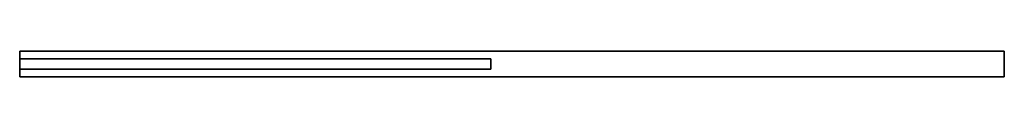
# Model space of a CAD drawing. Header units: millimetres. Extents: x 0 to 2100, y -28 to 28.
import ezdxf

# ---------------------------------------------------------------- set-up
doc = ezdxf.new("R2010")
doc.units = ezdxf.units.MM
doc.header["$LTSCALE"] = 10
for name, color, linetype in [('--Tuebl1_BESCH_sich_laufhor_hilf', 1, 'Continuous'), ('--Tuebl1_BESCH_sich_laufhor_hilf_wnz', 1, 'Continuous'), ('3DD-cke-_BESCH_sich_laufhor_hilf', 1, 'Continuous'), ('3DD-cke-_BESCH_sich_laufhor_hilf_wnz', 1, 'Continuous')]:
    doc.layers.add(name, color=color, linetype=linetype)

msp = doc.modelspace()

# ---------------------------------------------------------------- linework, layer by layer
at = {"layer": '--Tuebl1_BESCH_sich_laufhor_hilf_wnz'}
msp.add_polyline3d([(0, 11, 26), (0, 11, 26), (0, 11, 26), (0, 11, 26), (0, 11, 26), (0, 11, 26), (0, -11, 26), (0, -11, 8), (0, 11, 8), (0, -11, 8), (1005, -11, 8), (1005, 11, 8), (1005, -11, 8), (1005, -11, 26), (1005, 11, 26), (1005, -11, 26), (0, -11, 26), (0, 11, 26), (0, 11, 8), (1005, 11, 8), (1005, 11, 26), (0, 11, 26)], dxfattribs=at)
at = {"layer": '3DD-cke-_BESCH_sich_laufhor_hilf_wnz'}
msp.add_polyline3d([(0, -27.5, 2287), (0, -27.5, 2287), (0, -27.5, 2287), (0, -27.5, 2287), (0, -27.5, 2287), (0, -27.5, 2287), (0, 27.5, 2287), (0, 27.5, 2368), (0, -27.5, 2368), (0, 27.5, 2368), (2100, 27.5, 2368), (2100, -27.5, 2368), (2100, 27.5, 2368), (2100, 27.5, 2287), (2100, -27.5, 2287), (2100, 27.5, 2287), (0, 27.5, 2287), (0, -27.5, 2287), (0, -27.5, 2368), (2100, -27.5, 2368), (2100, -27.5, 2287), (0, -27.5, 2287)], dxfattribs=at)

# ---------------------------------------------------------------- meshes
at = {"layer": '--Tuebl1_BESCH_sich_laufhor_hilf'}
mesh = msp.add_polymesh((6, 3), dxfattribs=at)
for k, corner in enumerate([(1005, 11, 26), (1005, -11, 26), (1005, -11, 26), (0, 11, 26), (0, -11, 26), (0, -11, 26), (0, 11, 8), (0, -11, 8), (0, -11, 26), (1005, 11, 8), (1005, -11, 8), (1005, -11, 26), (1005, 11, 8), (1005, 11, 8), (1005, 11, 26), (0, 11, 8), (0, 11, 8), (0, 11, 26)]):
    mesh.set_mesh_vertex(divmod(k, 3), corner)
at = {"layer": '3DD-cke-_BESCH_sich_laufhor_hilf'}
mesh = msp.add_polymesh((6, 3), dxfattribs=at)
for k, corner in enumerate([(2100, -27.5, 2287), (2100, 27.5, 2287), (2100, 27.5, 2287), (0, -27.5, 2287), (0, 27.5, 2287), (0, 27.5, 2287), (0, -27.5, 2368), (0, 27.5, 2368), (0, 27.5, 2287), (2100, -27.5, 2368), (2100, 27.5, 2368), (2100, 27.5, 2287), (2100, -27.5, 2368), (2100, -27.5, 2368), (2100, -27.5, 2287), (0, -27.5, 2368), (0, -27.5, 2368), (0, -27.5, 2287)]):
    mesh.set_mesh_vertex(divmod(k, 3), corner)

doc.saveas('drawing.dxf')
